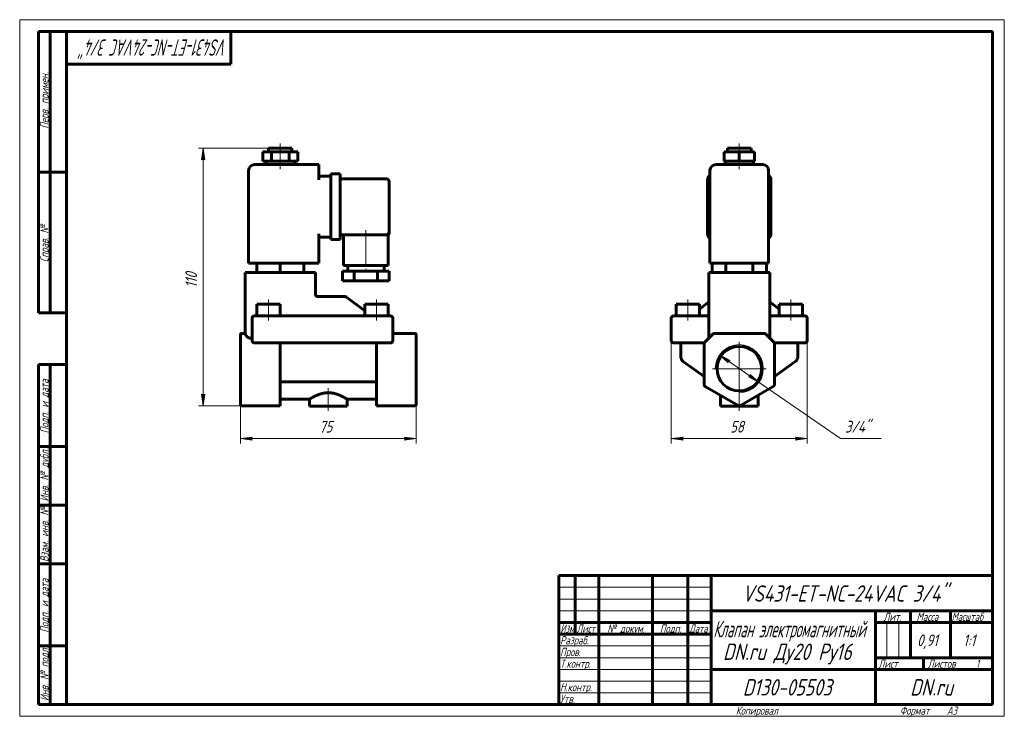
# Model space of a CAD drawing. Header units: millimetres. Extents: x 0 to 420, y 0 to 297.
import ezdxf

# ---------------------------------------------------------------- set-up
doc = ezdxf.new("R2010")
doc.units = ezdxf.units.MM
for name, pattern in [('K5LT_AXLED', [19.5, 15, -1.5, 1.5, -1.5]), ('K5LT_BASIC', [0]), ('K5LT_THIN', [0])]:
    doc.linetypes.add(name, pattern=pattern)
doc.layers.add('Системный слой', color=7, linetype='Continuous')
doc.layers.add('Системный слой (1)', color=7, linetype='Continuous', true_color=0x6c6c6c)
doc.styles.add('KDIMTEXTSTYLE', font='GOST_AU.SHX', dxfattribs={"width": 0.96, "oblique": 15, "height": 5})
doc.styles.add('KTEXTSTYLE', font='GOST_AU.SHX', dxfattribs={"width": 0.96, "height": 5})
doc.dimstyles.new('KDIMSTYLE (1.00)', dxfattribs={"dimtxt": 5, "dimasz": 1, "dimexe": 2, "dimexo": 0, "dimgap": 1, "dimtad": 1, "dimtxsty": 'KDIMTEXTSTYLE', "dimsah": 1, "dimcen": 0, "dimdle": 1, "dimadec": 0, "dimazin": 0, "dimtfac": 0.667, "dimtmove": 0, "dimatfit": 3, "dimfxl": 1, "dimtvp": 1, "dimtolj": 1, "dimtzin": 0, "dimarcsym": 0})

# ---------------------------------------------------------------- blocks, each defined once
blk = doc.blocks.new('U0')
at = {"layer": 'Системный слой (1)', "color": 150, "linetype": 'K5LT_BASIC', "lineweight": 60, "true_color": 0x0080ff}
for p, q in [((319.96, 176.25), (319.96, 176.35)), ((319.98, 176.18), (319.96, 176.25)), ((319.99, 176.14), (319.98, 176.18))]:
    blk.add_line(p, q, dxfattribs=at)
blk = doc.blocks.new('U1')
at = {"layer": 'Системный слой (1)', "color": 150, "linetype": 'K5LT_BASIC', "lineweight": 60, "true_color": 0x0080ff}
for q in [(321.67, 159.51), (321.96, 159.22)]:
    blk.add_line((321.96, 159.22), q, dxfattribs=at)
blk = doc.blocks.new('U2')
at = {"layer": 'Системный слой (1)', "color": 150, "linetype": 'K5LT_BASIC', "lineweight": 60, "true_color": 0x0080ff}
for p, q in [((293.92, 176.14), (293.94, 176.18)), ((293.94, 176.18), (293.95, 176.25)), ((293.95, 176.25), (293.96, 176.35))]:
    blk.add_line(p, q, dxfattribs=at)
blk = doc.blocks.new('U3')
at = {"layer": 'Системный слой (1)', "color": 150, "linetype": 'K5LT_BASIC', "lineweight": 60, "true_color": 0x0080ff}
for q in [(292.25, 159.51), (291.96, 159.22)]:
    blk.add_line((291.96, 159.22), q, dxfattribs=at)
blk = doc.blocks.new('U4')
at = {"layer": 'Системный слой (1)', "color": 30, "linetype": 'K5LT_AXLED', "lineweight": 18, "true_color": 0xff8000}
for q in [(306.96, 159.72), (295.46, 148.22), (318.46, 148.22), (306.96, 136.72)]:
    blk.add_line((306.96, 148.22), q, dxfattribs=at)
blk = doc.blocks.new('D0')
at = {"layer": 'Системный слой (1)'}
for points in [[(277.96, 118.38), (282.96, 119.04), (282.46, 118.38), (282.96, 117.72)], [(330.96, 117.72), (335.96, 118.38), (330.96, 119.04), (331.46, 118.38)]]:
    blk.add_hatch(color=7, dxfattribs=at).paths.add_polyline_path(points)
at = {"layer": 'Системный слой (1)', "color": 7, "linetype": 'K5LT_THIN', "lineweight": 18}
for p, q in [((277.96, 164.97), (277.96, 116.38)), ((335.96, 164.97), (335.96, 116.38)), ((277.96, 118.38), (282.96, 119.04)), ((282.96, 117.72), (277.96, 118.38)), ((282.96, 119.04), (282.46, 118.38)), ((282.46, 118.38), (282.96, 117.72)), ((331.46, 118.38), (330.96, 119.04)), ((330.96, 119.04), (335.96, 118.38)), ((335.96, 118.38), (330.96, 117.72)), ((330.96, 117.72), (331.46, 118.38))]:
    blk.add_line(p, q, dxfattribs=at)
blk.add_wipeout([(303.07, 119.38), (303.07, 126.76), (310.53, 126.76), (310.53, 119.38)]).dxf.layer = 'Системный слой (1)'
blk.add_line((277.96, 118.38), (335.96, 118.38), dxfattribs=at)
at = {"layer": 'Системный слой (1)', "color": 7, "insert": (303.07, 125.97), "char_height": 5, "attachment_point": 1, "style": 'KTEXTSTYLE'}
blk.add_mtext('\\H5.0;\\W1.000;\\Q15;\\Q15;\\W0.965;58', dxfattribs=at)
blk = doc.blocks.new('KDIMARROW_01')
at = {"layer": 'Системный слой'}
blk.add_hatch(color=0, dxfattribs=at).paths.add_polyline_path([(-5, -0.66), (0, 0), (-5, 0.66), (-4.5, 0)])
at = {"layer": 'Системный слой', "color": 0, "linetype": 'K5LT_THIN', "lineweight": 18}
for p, q in [((-4.5, 0), (-5, 0.66)), ((-5, 0.66), (0, 0)), ((0, 0), (-5, -0.66)), ((-5, -0.66), (-4.5, 0))]:
    blk.add_line(p, q, dxfattribs=at)
at = {"layer": 'Системный слой (1)', "color": 0, "linetype": 'K5LT_THIN', "lineweight": 18}
blk.add_line((94.15, 148.22), (93.15, 148.22), dxfattribs=at)
blk = doc.blocks.new('D1')
at = {"layer": 'Системный слой (1)'}
for points in [[(303.02, 151.75), (298.53, 154.06), (302.27, 150.67), (302.23, 151.49)], [(315.38, 142.39), (311.65, 145.78), (311.68, 144.95), (310.9, 144.69)]]:
    blk.add_hatch(color=7, dxfattribs=at).paths.add_polyline_path(points)
at = {"layer": 'Системный слой (1)', "color": 7, "linetype": 'K5LT_THIN', "lineweight": 18}
for p, q in [((298.53, 154.06), (303.02, 151.75)), ((302.27, 150.67), (298.53, 154.06)), ((298.53, 154.06), (315.38, 142.39)), ((303.02, 151.75), (302.23, 151.49)), ((302.23, 151.49), (302.27, 150.67)), ((310.9, 144.69), (311.68, 144.95)), ((315.38, 142.39), (310.9, 144.69)), ((311.68, 144.95), (311.65, 145.78)), ((311.65, 145.78), (315.38, 142.39))]:
    blk.add_line(p, q, dxfattribs=at)
blk.add_wipeout([(352.06, 119.38), (352.06, 126.76), (364.98, 126.76), (364.98, 119.38)]).dxf.layer = 'Системный слой (1)'
for p, q in [((315.38, 142.39), (350.06, 118.38)), ((350.06, 118.38), (367.52, 118.38))]:
    blk.add_line(p, q, dxfattribs=at)
at = {"layer": 'Системный слой (1)', "color": 7, "insert": (352.06, 125.97), "char_height": 5, "attachment_point": 1, "style": 'KTEXTSTYLE'}
blk.add_mtext('\\H5.0;\\W1.000;\\Q15;\\Q15;\\W0.965;3/4"', dxfattribs=at)
blk = doc.blocks.new('U5')
at = {"layer": 'Системный слой (1)', "color": 150, "linetype": 'K5LT_BASIC', "lineweight": 60, "true_color": 0x0080ff}
for p, q in [((111.15, 135.22), (123.65, 135.22)), ((139.65, 135.22), (152.15, 135.22))]:
    blk.add_line(p, q, dxfattribs=at)
blk = doc.blocks.new('U6')
at = {"layer": 'Системный слой (1)', "color": 150, "linetype": 'K5LT_BASIC', "lineweight": 60, "true_color": 0x0080ff}
for p, q in [((157.65, 206.43), (157.65, 206.48)), ((157.65, 206.34), (157.65, 206.34))]:
    blk.add_line(p, q, dxfattribs=at)
blk = doc.blocks.new('U7')
at = {"layer": 'Системный слой (1)', "color": 150, "linetype": 'K5LT_BASIC', "lineweight": 60, "true_color": 0x0080ff}
for p in [(157.65, 206.72), (157.65, 206.34), (157.65, 206.34)]:
    blk.add_line(p, (157.65, 206.34), dxfattribs=at)
blk = doc.blocks.new('D2')
at = {"layer": 'Системный слой (1)'}
for points in [[(94.15, 118.38), (99.15, 119.04), (98.65, 118.38), (99.15, 117.72)], [(164.15, 117.72), (169.15, 118.38), (164.15, 119.04), (164.65, 118.38)]]:
    blk.add_hatch(color=7, dxfattribs=at).paths.add_polyline_path(points)
at = {"layer": 'Системный слой (1)', "color": 7, "linetype": 'K5LT_THIN', "lineweight": 18}
for p, q in [((94.15, 148.22), (94.15, 116.38)), ((169.15, 150.13), (169.15, 116.38)), ((94.15, 118.38), (99.15, 119.04)), ((99.15, 117.72), (94.15, 118.38)), ((99.15, 119.04), (98.65, 118.38)), ((98.65, 118.38), (99.15, 117.72)), ((164.65, 118.38), (164.15, 119.04)), ((164.15, 119.04), (169.15, 118.38)), ((169.15, 118.38), (164.15, 117.72)), ((164.15, 117.72), (164.65, 118.38))]:
    blk.add_line(p, q, dxfattribs=at)
blk.add_wipeout([(127.77, 119.38), (127.77, 126.76), (135.23, 126.76), (135.23, 119.38)]).dxf.layer = 'Системный слой (1)'
blk.add_line((169.15, 118.38), (94.15, 118.38), dxfattribs=at)
at = {"layer": 'Системный слой (1)', "color": 7, "insert": (127.77, 125.97), "char_height": 5, "attachment_point": 1, "style": 'KTEXTSTYLE'}
blk.add_mtext('\\H5.0;\\W1.000;\\Q15;\\Q15;\\W0.965;75', dxfattribs=at)
blk = doc.blocks.new('D3')
at = {"layer": 'Системный слой (1)'}
for points in [[(78.92, 237.22), (78.26, 242.22), (77.6, 237.22), (78.26, 237.72)], [(78.26, 132.38), (78.92, 137.38), (78.26, 136.88), (77.6, 137.38)]]:
    blk.add_hatch(color=7, dxfattribs=at).paths.add_polyline_path(points)
at = {"layer": 'Системный слой (1)', "color": 7, "linetype": 'K5LT_THIN', "lineweight": 18}
for p, q in [((106.15, 242.22), (76.26, 242.22)), ((77.6, 237.22), (78.26, 242.22)), ((78.26, 242.22), (78.92, 237.22)), ((78.26, 237.72), (77.6, 237.22)), ((78.92, 237.22), (78.26, 237.72)), ((78.26, 132.38), (77.6, 137.38)), ((77.6, 137.38), (78.26, 136.88)), ((78.26, 136.88), (78.92, 137.38)), ((78.92, 137.38), (78.26, 132.38)), ((102.9, 132.38), (76.26, 132.38))]:
    blk.add_line(p, q, dxfattribs=at)
blk.add_wipeout([(77.26, 182.69), (69.88, 182.69), (69.88, 191.55), (77.26, 191.55)]).dxf.layer = 'Системный слой (1)'
blk.add_line((78.26, 132.38), (78.26, 242.22), dxfattribs=at)
at = {"layer": 'Системный слой (1)', "color": 7, "insert": (70.67, 182.69), "char_height": 5, "attachment_point": 1, "rotation": 90, "style": 'KTEXTSTYLE'}
blk.add_mtext('\\H5.0;\\W1.000;\\Q15;\\Q15;\\W0.965;110', dxfattribs=at)
blk = doc.blocks.new('U8')
at = {"color": 7, "linetype": 'K5LT_THIN', "lineweight": 18}
for p, q in [((0, 0), (0, 297)), ((0, 297), (420, 297)), ((420, 297), (420, 0)), ((230, 55), (295, 55)), ((230, 50), (295, 50)), ((230, 45), (295, 45)), ((369.96, 25), (369.96, 40)), ((374.98, 25), (374.98, 40)), ((230, 30), (295, 30)), ((230, 25), (295, 25)), ((230, 20), (295, 20)), ((230, 15), (295, 15)), ((230, 10), (295, 10)), ((420, 0), (0, 0))]:
    blk.add_line(p, q, dxfattribs=at)
at = {"color": 150, "linetype": 'K5LT_BASIC', "lineweight": 60, "true_color": 0x0080ff}
for p, q in [((8, 172), (8, 292)), ((20, 292), (8, 292)), ((13, 172), (13, 292)), ((20, 5), (20, 292)), ((20, 292), (415, 292)), ((90, 292), (90, 278)), ((415, 292), (415, 5)), ((90, 278), (20, 278)), ((20, 232), (8, 232)), ((20, 172), (8, 172)), ((8, 5), (8, 150)), ((20, 150), (8, 150)), ((13, 5), (13, 150)), ((20, 115), (8, 115)), ((20, 90), (8, 90)), ((20, 65), (8, 65)), ((230, 60), (415, 60)), ((230, 5), (230, 60)), ((237, 35), (237, 60)), ((247, 5), (247, 60)), ((270, 5), (270, 60)), ((285, 5), (285, 60)), ((295, 5), (295, 60)), ((295, 45), (415, 45)), ((365, 5), (365, 45)), ((380, 25), (380, 45)), ((397, 25), (397, 45)), ((230, 40), (295, 40)), ((365, 40), (380, 40)), ((380, 40), (415, 40)), ((230, 35), (295, 35)), ((20, 30), (8, 30)), ((365, 25), (415, 25)), ((385.57, 20), (385.57, 25)), ((295, 20), (365, 20)), ((365, 20), (415, 20)), ((20, 5), (8, 5)), ((415, 5), (20, 5))]:
    blk.add_line(p, q, dxfattribs=at)
at = {"color": 7, "attachment_point": 1, "style": 'KTEXTSTYLE'}
for s, insert, char_height, rotation in [('\\H5.0;\\W1.000;\\Q15;\\Q15;\\W0.683;\\H7.00;VS431-ET-NC-24VAC 3/4"', (88.63, 281.64), 7, 180), ('\\H5.0;\\W1.000;\\Q15;\\Q15;\\W0.965;\\H3.50;Перв. примен.', (8.82, 250.52), 3.5, 90), ('\\H5.0;\\W1.000;\\Q15;\\Q15;\\W0.965;\\H3.50;Справ. №', (8.82, 193.63), 3.5, 90), ('\\H5.0;\\W1.000;\\Q15;\\Q15;\\W0.965;\\H3.50;Подп. и дата', (8.82, 120.66), 3.5, 90), ('\\H5.0;\\W1.000;\\Q15;\\Q15;\\W0.965;\\H3.50;Инв. № дубл.', (8.82, 91.57), 3.5, 90), ('\\H5.0;\\W1.000;\\Q15;\\Q15;\\W0.965;\\H3.50;Взам. инв. №', (8.82, 65.8), 3.5, 90), ('\\H5.0;\\W1.000;\\Q15;\\Q15;\\W0.965;\\H3.50;Подп. и дата', (8.82, 35.66), 3.5, 90), ('\\H5.0;\\W1.000;\\Q15;\\Q15;\\W0.965;\\H3.50;Инв. № подл.', (8.82, 6.57), 3.5, 90)]:
    blk.add_mtext(s, dxfattribs=dict(at, insert=insert, char_height=char_height, rotation=rotation))
for s, insert, char_height in [('\\H5.0;\\W1.000;\\Q15;\\Q15;\\W0.965;\\H7.00;VS431-ET-NC-24VAC 3/4"', (308.16, 55.86), 7), ('\\H5.0;\\W1.000;\\Q15;\\Q15;\\W0.965;\\H3.50;Лит.', (368.47, 44.18), 3.5), ('\\H5.0;\\W1.000;\\Q15;\\Q15;\\W0.965;\\H3.50;Масса', (382.58, 44.18), 3.5), ('\\H5.0;\\W1.000;\\Q15;\\Q15;\\W0.930;\\H3.50;Масштаб', (397.52, 44.18), 3.5), ('\\H5.0;\\W1.000;\\Q15;\\Q15;\\W0.784;\\H3.50;Изм.', (230.62, 39.18), 3.5), ('\\H5.0;\\W1.000;\\Q15;\\Q15;\\W0.799;\\H3.50;Лист', (237.61, 39.18), 3.5), ('\\H5.0;\\W1.000;\\Q15;\\Q15;\\W0.965;\\H3.50;№ докум.', (250.63, 39.18), 3.5), ('\\H5.0;\\W1.000;\\Q15;\\Q15;\\W0.965;\\H3.50;Подп.', (273.1, 39.18), 3.5), ('\\H5.0;\\W1.000;\\Q15;\\Q15;\\W0.799;\\H3.50;Дата', (285.61, 39.18), 3.5), ('\\H5.0;\\W1.000;\\Q15;\\Q15;\\W0.672;\\H7.00;Клапан электромагнитный', (295.88, 40.69), 7), ('\\H5.0;\\W1.000;\\Q15;\\Q15;\\W0.965;\\H3.50;Разраб.', (230.5, 34.18), 3.5), ('\\H5.0;\\W1.000;\\Q15;\\Q15;\\W0.965;0,91', (382.83, 34.9), 5), ('\\H5.0;\\W1.000;\\Q15;\\Q15;\\W0.965;{\\c16711680;1:1}', (402.44, 34.9), 5), ('\\H5.0;\\W1.000;\\Q15;\\Q15;\\W0.965;\\H7.00;DN.ru Ду20 Ру16', (300.02, 31.02), 7), ('\\H5.0;\\W1.000;\\Q15;\\Q15;\\W0.965;\\H3.50;Пров.', (230.5, 29.18), 3.5), ('\\H5.0;\\W1.000;\\Q15;\\Q15;\\W0.965;\\H3.50;Т.контр.', (230.5, 24.18), 3.5), ('\\H5.0;\\W1.000;\\Q15;\\Q15;\\W0.965;\\H3.50;Лист', (366.32, 24.18), 3.5), ('\\H5.0;\\W1.000;\\Q15;\\Q15;\\W0.965;\\H3.50;Листов', (387.36, 24.18), 3.5), ('\\H5.0;\\W1.000;\\Q15;\\Q15;\\W0.965;\\H3.50;1', (407.91, 24.18), 3.5), ('\\H5.0;\\W1.000;\\Q15;\\Q15;\\W0.965;\\H3.50;Н.контр.', (230.5, 14.18), 3.5), ('\\H5.0;\\W1.000;\\Q15;\\Q15;\\W0.965;\\H7.00;D130-05503', (308.45, 15.86), 7), ('\\H5.0;\\W1.000;\\Q15;\\Q15;\\W0.965;\\H7.00;DN.ru', (379.84, 15.86), 7), ('\\H5.0;\\W1.000;\\Q15;\\Q15;\\W0.965;\\H3.50;Утв.', (230.5, 9.18), 3.5), ('\\H5.0;\\W1.000;\\Q15;\\Q15;\\W0.965;\\H3.50;Копировал', (305.5, 4.18), 3.5), ('\\H5.0;\\W1.000;\\Q15;\\Q15;\\W0.965;\\H3.50;Формат', (375.5, 4.18), 3.5), ('\\H5.0;\\W1.000;\\Q15;\\Q15;\\W0.965;\\H3.50;A3', (395.5, 4.18), 3.5)]:
    blk.add_mtext(s, dxfattribs=dict(at, insert=insert, char_height=char_height))

msp = doc.modelspace()

# ---------------------------------------------------------------- linework, layer by layer
at = {"layer": 'Системный слой (1)', "color": 30, "linetype": 'K5LT_AXLED', "lineweight": 18, "true_color": 0xff8000}
for p, q in [((111.154, 238.723), (111.154, 244.223)), ((306.958, 238.723), (306.958, 244.223)), ((111.154, 233.223), (111.154, 238.723)), ((306.958, 233.223), (306.958, 238.723)), ((147.654, 207.223), (147.654, 187.723)), ((106.154, 168.723), (106.154, 177.723)), ((152.154, 168.723), (152.154, 177.723)), ((284.958, 168.723), (284.958, 177.723)), ((328.958, 168.723), (328.958, 177.723)), ((131.654, 139.976), (131.654, 130.223)), ((306.958, 130.223), (306.958, 139.976))]:
    msp.add_line(p, q, dxfattribs=at)
at = {"layer": 'Системный слой (1)', "color": 150, "linetype": 'K5LT_BASIC', "lineweight": 60, "true_color": 0x0080ff}
for p, q in [((103.654, 236.723), (103.654, 240.723)), ((103.654, 240.723), (107.404, 240.723)), ((106.154, 242.223), (116.154, 242.223)), ((106.154, 240.723), (106.154, 242.223)), ((107.404, 240.723), (114.904, 240.723)), ((107.404, 236.723), (107.404, 240.723)), ((114.904, 240.723), (118.654, 240.723)), ((114.904, 236.723), (114.904, 240.723)), ((116.154, 240.723), (116.154, 242.223)), ((118.654, 236.723), (118.654, 240.723)), ((300.463, 240.723), (306.958, 240.723)), ((300.463, 236.723), (300.463, 240.723)), ((301.958, 242.223), (311.958, 242.223)), ((301.958, 240.723), (301.958, 242.223)), ((306.958, 236.723), (306.958, 240.723)), ((306.958, 240.723), (313.453, 240.723)), ((311.958, 240.723), (311.958, 242.223)), ((313.453, 236.723), (313.453, 240.723)), ((127.654, 235.223), (100.154, 235.223)), ((103.654, 236.723), (107.404, 236.723)), ((105.154, 235.223), (105.154, 236.723)), ((107.404, 236.723), (114.904, 236.723)), ((114.904, 236.723), (118.654, 236.723)), ((117.154, 235.223), (117.154, 236.723)), ((127.654, 235.223), (127.654, 232.723)), ((316.958, 235.223), (296.958, 235.223)), ((300.463, 236.723), (306.958, 236.723)), ((300.958, 235.223), (300.958, 236.723)), ((306.958, 236.723), (313.453, 236.723)), ((312.958, 235.223), (312.958, 236.723)), ((97.654, 193.223), (97.654, 232.723)), ((127.654, 228.723), (127.654, 232.723)), ((132.654, 228.723), (132.654, 231.223)), ((132.654, 231.223), (136.654, 231.223)), ((136.654, 231.223), (136.654, 228.723)), ((294.458, 193.223), (294.458, 232.723)), ((319.458, 193.223), (319.458, 232.723)), ((127.654, 230.223), (132.654, 230.223)), ((132.654, 228.723), (132.654, 205.723)), ((136.654, 229.223), (156.154, 229.223)), ((136.654, 228.723), (136.654, 205.723)), ((157.654, 227.723), (157.654, 206.723)), ((293.458, 205.723), (293.458, 228.723)), ((320.458, 228.723), (320.458, 205.723)), ((157.654, 206.723), (157.654, 206.341)), ((157.654, 206.341), (157.654, 206.341)), ((157.654, 206.341), (157.654, 206.341)), ((127.654, 193.223), (127.654, 205.723)), ((127.654, 204.223), (132.654, 204.223)), ((132.654, 203.223), (132.654, 205.723)), ((132.654, 203.223), (136.654, 203.223)), ((136.654, 205.723), (136.654, 203.223)), ((136.654, 205.223), (156.154, 205.223)), ((138.154, 205.223), (138.154, 192.223)), ((156.154, 205.223), (157.154, 205.223)), ((157.154, 205.223), (157.154, 192.223)), ((100.154, 193.223), (97.654, 193.223)), ((100.154, 193.223), (127.654, 193.223)), ((101.154, 193.223), (101.154, 189.223)), ((111.154, 193.223), (111.154, 189.223)), ((121.154, 193.223), (121.154, 189.223)), ((296.958, 193.223), (294.458, 193.223)), ((295.411, 193.223), (295.411, 189.223)), ((296.958, 193.223), (316.958, 193.223)), ((301.184, 193.223), (301.184, 189.223)), ((312.731, 193.223), (312.731, 189.223)), ((319.458, 193.223), (316.958, 193.223)), ((318.505, 193.223), (318.505, 189.223)), ((96.154, 189.223), (96.154, 163.223)), ((96.154, 189.223), (98.654, 189.223)), ((123.654, 189.223), (98.654, 189.223)), ((123.654, 189.223), (126.154, 189.223)), ((126.154, 189.223), (126.154, 179.649)), ((137.654, 189.723), (137.654, 185.723)), ((142.654, 189.723), (137.654, 189.723)), ((157.154, 192.223), (138.154, 192.223)), ((139.904, 192.223), (139.904, 189.723)), ((152.654, 189.723), (142.654, 189.723)), ((142.654, 189.723), (142.654, 185.723)), ((152.654, 189.723), (152.654, 185.723)), ((157.654, 189.723), (152.654, 189.723)), ((155.404, 192.223), (155.404, 189.723)), ((157.654, 189.723), (157.654, 185.723)), ((293.958, 189.223), (296.458, 189.223)), ((293.958, 189.223), (293.958, 161.223)), ((317.458, 189.223), (296.458, 189.223)), ((317.458, 189.223), (319.958, 189.223)), ((319.958, 189.223), (319.958, 161.223)), ((142.654, 185.723), (137.654, 185.723)), ((152.654, 185.723), (142.654, 185.723)), ((157.654, 185.723), (152.654, 185.723)), ((126.154, 179.834), (126.154, 179.649)), ((138.816, 178.933), (127.154, 178.933)), ((139.422, 178.728), (147.154, 172.84)), ((293.958, 176.648), (289.958, 173.602)), ((319.958, 176.648), (323.958, 173.602)), ((101.154, 175.723), (111.154, 175.723)), ((101.154, 170.723), (101.154, 175.723)), ((111.154, 170.723), (111.154, 175.723)), ((147.154, 170.723), (147.154, 175.723)), ((147.154, 175.723), (157.154, 175.723)), ((157.154, 170.723), (157.154, 175.723)), ((279.958, 175.723), (289.958, 175.723)), ((279.958, 170.723), (279.958, 175.723)), ((289.958, 170.723), (289.958, 175.723)), ((323.958, 175.723), (333.958, 175.723)), ((323.958, 170.723), (323.958, 175.723)), ((333.958, 170.723), (333.958, 175.723)), ((99.154, 169.723), (99.154, 160.223)), ((100.154, 170.723), (102.154, 170.723)), ((156.154, 170.723), (102.154, 170.723)), ((156.154, 170.723), (158.154, 170.723)), ((159.154, 160.223), (159.154, 169.723)), ((277.958, 169.723), (277.958, 160.223)), ((278.958, 170.723), (280.958, 170.723)), ((280.958, 170.723), (293.958, 170.723)), ((319.958, 170.723), (332.958, 170.723)), ((332.958, 170.723), (334.958, 170.723)), ((335.958, 169.723), (335.958, 160.223)), ((94.154, 162.576), (94.154, 162.723)), ((94.154, 159.162), (94.154, 162.576)), ((96.155, 163.223), (94.654, 163.223)), ((98.654, 161.223), (99.154, 161.223)), ((159.154, 163.223), (168.654, 163.223)), ((169.154, 162.723), (169.154, 162.576)), ((169.154, 159.162), (169.154, 162.576)), ((295.665, 162.93), (292.251, 159.516)), ((317.544, 163.223), (296.372, 163.223)), ((321.665, 159.516), (318.251, 162.93)), ((94.154, 158.809), (94.154, 159.162)), ((94.154, 141.461), (94.154, 158.809)), ((100.121, 159.223), (100.12, 159.223)), ((100.121, 159.223), (100.12, 159.223)), ((102.154, 159.223), (100.154, 159.223)), ((102.154, 159.223), (156.154, 159.223)), ((111.154, 141.461), (111.154, 159.223)), ((152.154, 141.461), (152.154, 159.223)), ((158.154, 159.223), (156.154, 159.223)), ((158.187, 159.223), (158.187, 159.223)), ((169.154, 159.162), (169.154, 158.809)), ((169.154, 141.461), (169.154, 158.809)), ((280.958, 159.223), (278.958, 159.223)), ((280.958, 159.223), (291.958, 159.223)), ((281.958, 159.223), (281.958, 153.6)), ((291.958, 159.223), (291.958, 159.223)), ((291.958, 159.223), (291.958, 158.809)), ((291.958, 159.179), (291.958, 158.931)), ((291.958, 158.809), (291.958, 141.461)), ((321.958, 159.223), (321.957, 159.223)), ((321.958, 159.223), (321.958, 158.809)), ((321.958, 159.223), (332.958, 159.223)), ((321.958, 159.223), (321.958, 159.223)), ((321.958, 159.179), (321.958, 158.933)), ((321.958, 141.461), (321.958, 158.809)), ((331.958, 159.223), (331.958, 153.6)), ((334.958, 159.223), (332.958, 159.223)), ((291.958, 144.922), (283.216, 151.158)), ((330.7, 151.158), (321.958, 144.922)), ((94.154, 141.027), (94.154, 141.461)), ((94.154, 132.945), (94.154, 141.027)), ((111.154, 141.461), (111.154, 140.594)), ((111.154, 132.512), (111.154, 140.594)), ((112.041, 142.575), (151.267, 142.575)), ((152.154, 140.594), (152.154, 141.461)), ((152.154, 132.512), (152.154, 140.594)), ((169.154, 141.461), (169.154, 141.027)), ((169.154, 132.945), (169.154, 141.027)), ((292.458, 140.594), (306.458, 132.512)), ((307.458, 132.512), (321.458, 140.594)), ((123.654, 135.223), (123.654, 132.223)), ((139.654, 135.223), (139.654, 132.223)), ((298.958, 136.842), (298.958, 132.223)), ((314.958, 136.842), (314.958, 132.223)), ((94.154, 132.878), (94.154, 132.945)), ((94.654, 132.378), (111.154, 132.378)), ((111.154, 132.512), (111.154, 132.378)), ((139.654, 132.223), (123.654, 132.223)), ((152.154, 132.378), (152.154, 132.512)), ((152.154, 132.378), (168.654, 132.378)), ((169.154, 132.945), (169.154, 132.878)), ((314.958, 132.223), (298.958, 132.223))]:
    msp.add_line(p, q, dxfattribs=at)
msp.add_circle((306.958, 148.223), 9.5, dxfattribs=at)
for centre, radius, start, end in [((100.154, 232.723), 2.5, 90, 180), ((296.958, 232.723), 2.5, 90, 180), ((316.958, 232.723), 2.5, 0, 90), ((156.154, 227.723), 1.5, 0, 90), ((295.958, 228.723), 2.5, 126.8699, 180), ((317.958, 228.723), 2.5, 0, 53.1301), ((156.154, 206.723), 1.5, 270, 0), ((156.154, 206.723), 1.5, 270.44711, 0), ((156.154, 206.341), 1.5, 311.81031, 0), ((295.958, 205.723), 2.5, 180, 233.1301), ((317.958, 205.723), 2.5, 306.8699, 0), ((127.154, 179.933), 1, 180, 270), ((138.816, 177.933), 1, 52.70853, 90), ((100.154, 169.723), 1, 90, 180), ((158.154, 169.723), 1, 0, 90), ((278.958, 169.723), 1, 90, 180), ((334.958, 169.723), 1, 0, 90), ((94.654, 162.723), 0.5, 90, 180), ((100.154, 160.223), 1, 180, 270), ((158.154, 160.223), 1, 270, 0), ((168.654, 162.723), 0.5, 0, 90), ((278.958, 160.223), 1, 180, 270), ((296.372, 162.223), 1, 90, 135), ((317.544, 162.223), 1, 45, 90), ((334.958, 160.223), 1, 270, 0), ((100.154, 160.223), 1, 268.09674, 270), ((158.154, 160.223), 1, 271.87553, 271.90326), ((292.958, 158.809), 1, 135, 180), ((320.958, 158.809), 1, 0, 45), ((292.958, 141.461), 1, 180, 240), ((320.958, 141.461), 1, 300, 0), ((94.654, 132.878), 0.5, 180, 270), ((168.654, 132.878), 0.5, 270, 0), ((306.958, 133.378), 1, 240, 300)]:
    msp.add_arc(centre, radius, start, end, dxfattribs=at)
at = {"layer": 'Системный слой (1)', "color": 7, "linetype": 'K5LT_THIN', "lineweight": 18}
msp.add_arc((306.958, 148.223), 10.247, 270, 180, dxfattribs=at)
at = {"layer": 'Системный слой (1)', "color": 150, "linetype": 'K5LT_BASIC', "lineweight": 60, "true_color": 0x0080ff}
for points, knots in [([(157.654, 206.341), (157.654, 206.341), (157.654, 206.341), (157.654, 206.337), (157.654, 206.333), (157.654, 206.324), (157.654, 206.32), (157.653, 206.308), (157.653, 206.299), (157.652, 206.274), (157.651, 206.257), (157.648, 206.206), (157.645, 206.172), (157.631, 206.073), (157.618, 206.008), (157.582, 205.879), (157.56, 205.816), (157.508, 205.693), (157.478, 205.633), (157.409, 205.517), (157.371, 205.462), (157.289, 205.358), (157.244, 205.309), (157.189, 205.255), (157.181, 205.248), (157.166, 205.234), (157.16, 205.229), (157.154, 205.223)], [0.0015295, 0.0015295, 0.0015295, 0.0015295, 0.0061182, 0.0061182, 0.146493, 0.146493, 0.2975747, 0.2975747, 0.599738, 0.599738, 1.2040646, 1.2040646, 2.4127178, 2.4127178, 4.7757915, 4.7757915, 7.1589078, 7.1589078, 9.54946, 9.54946, 11.9358385, 11.9358385, 14.3022232, 14.3022232, 14.6901943, 14.6901943, 14.9968073, 14.9968073, 14.9968073, 14.9968073]), ([(157.654, 206.341), (157.654, 206.341), (157.654, 206.341), (157.654, 206.34), (157.654, 206.34), (157.654, 206.335), (157.654, 206.331), (157.654, 206.322), (157.654, 206.317), (157.653, 206.3), (157.653, 206.29), (157.652, 206.278), (157.652, 206.277), (157.651, 206.255), (157.65, 206.234), (157.645, 206.171), (157.639, 206.128), (157.621, 206.02), (157.605, 205.955), (157.565, 205.828), (157.54, 205.765), (157.484, 205.644), (157.451, 205.585), (157.379, 205.472), (157.339, 205.419), (157.254, 205.32), (157.21, 205.274), (157.163, 205.231)], [0.0107628, 0.0107628, 0.0107628, 0.0107628, 0.0110329, 0.0110329, 0.0322883, 0.0322883, 0.1716786, 0.1716786, 0.3648827, 0.3648827, 0.7512909, 0.7512909, 0.7851429, 0.7851429, 1.5241073, 1.5241073, 3.0589774, 3.0589774, 5.4290278, 5.4290278, 7.8162344, 7.8162344, 10.2067569, 10.2067569, 12.5891959, 12.5891959, 14.8465543, 14.8465543, 14.8465543, 14.8465543]), ([(157.654, 206.341), (157.654, 206.334), (157.654, 206.327), (157.653, 206.312), (157.653, 206.305), (157.653, 206.289), (157.653, 206.281), (157.652, 206.266), (157.651, 206.258), (157.65, 206.241), (157.65, 206.232), (157.649, 206.224)], [0, 0, 0, 0, 0.8807643, 0.8807643, 1.8807643, 1.8807643, 2.8807643, 2.8807643, 3.8807643, 3.8807643, 5, 5, 5, 5]), ([(157.654, 206.341), (157.654, 206.334), (157.654, 206.327), (157.653, 206.312), (157.653, 206.304), (157.653, 206.289), (157.653, 206.281), (157.652, 206.265), (157.651, 206.257), (157.65, 206.24), (157.65, 206.232), (157.649, 206.223)], [0, 0, 0, 0, 0.8742674, 0.8742674, 1.8742674, 1.8742674, 2.8742674, 2.8742674, 3.8742674, 3.8742674, 5, 5, 5, 5]), ([(96.283, 162.93), (96.28, 162.938), (96.274, 162.955), (96.265, 162.98), (96.255, 163.008), (96.244, 163.037), (96.232, 163.068), (96.219, 163.101), (96.205, 163.132), (96.192, 163.16), (96.18, 163.185), (96.169, 163.206), (96.16, 163.22), (96.156, 163.223), (96.155, 163.223)], [0, 0, 0, 0, 0.0445898, 0.0932898, 0.1462024, 0.209844, 0.2797719, 0.3630995, 0.4537695, 0.5494053, 0.6426788, 0.755222, 0.874314, 1, 1, 1, 1]), ([(283.216, 151.158), (283.215, 151.158), (283.214, 151.159), (283.211, 151.161), (283.209, 151.163), (283.203, 151.167), (283.199, 151.17), (283.187, 151.179), (283.179, 151.184), (283.156, 151.202), (283.14, 151.214), (283.094, 151.249), (283.064, 151.273), (282.975, 151.347), (282.918, 151.399), (282.767, 151.546), (282.678, 151.646), (282.513, 151.857), (282.437, 151.969), (282.3, 152.202), (282.24, 152.323), (282.136, 152.573), (282.093, 152.701), (282.023, 152.962), (281.998, 153.094), (281.966, 153.347), (281.958, 153.467), (281.958, 153.591), (281.958, 153.596), (281.958, 153.6)], [0.0055666, 0.0055666, 0.0055666, 0.0055666, 0.0222666, 0.0222666, 0.0802452, 0.0802452, 0.1771904, 0.1771904, 0.3710807, 0.3710807, 0.7588613, 0.7588613, 1.5288559, 1.5288559, 3.0688451, 3.0688451, 5.7347039, 5.7347039, 8.4248699, 8.4248699, 11.1257407, 11.1257407, 13.8270652, 13.8270652, 16.5115486, 16.5115486, 18.9078842, 18.9078842, 18.9968203, 18.9968203, 18.9968203, 18.9968203]), ([(283.216, 151.158), (283.214, 151.159), (283.212, 151.161), (283.208, 151.164), (283.205, 151.166), (283.198, 151.17), (283.194, 151.174), (283.185, 151.18), (283.18, 151.184), (283.171, 151.19), (283.166, 151.194), (283.156, 151.201), (283.151, 151.205), (283.146, 151.21)], [0, 0, 0, 0, 0.5511934, 0.5511934, 1.2861178, 1.2861178, 2.5722357, 2.5722357, 3.9722357, 3.9722357, 5.3722357, 5.3722357, 7, 7, 7, 7]), ([(330.7, 151.158), (330.701, 151.158), (330.701, 151.159), (330.704, 151.161), (330.707, 151.163), (330.713, 151.167), (330.717, 151.17), (330.729, 151.179), (330.737, 151.184), (330.76, 151.202), (330.775, 151.214), (330.821, 151.249), (330.851, 151.273), (330.94, 151.347), (330.998, 151.399), (331.148, 151.546), (331.238, 151.646), (331.403, 151.857), (331.479, 151.969), (331.615, 152.202), (331.676, 152.323), (331.78, 152.573), (331.823, 152.701), (331.892, 152.962), (331.918, 153.094), (331.95, 153.347), (331.957, 153.467), (331.958, 153.591), (331.958, 153.596), (331.958, 153.6)], [0.0055666, 0.0055666, 0.0055666, 0.0055666, 0.0222666, 0.0222666, 0.0802452, 0.0802452, 0.1771904, 0.1771904, 0.3710807, 0.3710807, 0.7588613, 0.7588613, 1.5288559, 1.5288559, 3.0688451, 3.0688451, 5.7347039, 5.7347039, 8.4248699, 8.4248699, 11.1257407, 11.1257407, 13.8270652, 13.8270652, 16.5115486, 16.5115486, 18.9078842, 18.9078842, 18.9968203, 18.9968203, 18.9968203, 18.9968203]), ([(330.7, 151.158), (330.702, 151.159), (330.704, 151.161), (330.708, 151.164), (330.71, 151.166), (330.717, 151.17), (330.722, 151.174), (330.731, 151.18), (330.735, 151.184), (330.745, 151.19), (330.749, 151.194), (330.759, 151.201), (330.765, 151.205), (330.77, 151.21)], [0, 0, 0, 0, 0.5511956, 0.5511956, 1.2861231, 1.2861231, 2.5722463, 2.5722463, 3.9722463, 3.9722463, 5.3722463, 5.3722463, 7, 7, 7, 7]), ([(112.041, 142.575), (112.01, 142.575), (111.948, 142.576), (111.858, 142.583), (111.77, 142.595), (111.683, 142.611), (111.598, 142.632), (111.516, 142.657), (111.438, 142.686), (111.365, 142.718), (111.301, 142.75), (111.244, 142.782), (111.196, 142.812), (111.167, 142.831), (111.154, 142.84)], [0, 0, 0, 0, 0.0984567, 0.1939951, 0.2866154, 0.3783111, 0.4718281, 0.5643422, 0.6539218, 0.7372755, 0.8173513, 0.886259, 0.947193, 1, 1, 1, 1]), ([(151.267, 142.575), (151.298, 142.575), (151.359, 142.576), (151.45, 142.583), (151.538, 142.595), (151.624, 142.611), (151.709, 142.632), (151.792, 142.657), (151.87, 142.686), (151.942, 142.718), (152.007, 142.75), (152.063, 142.782), (152.111, 142.812), (152.14, 142.831), (152.154, 142.84)], [0, 0, 0, 0, 0.0984567, 0.1939951, 0.2866154, 0.3783111, 0.4718281, 0.5643422, 0.6539218, 0.7372755, 0.8173513, 0.886259, 0.947193, 1, 1, 1, 1]), ([(139.654, 135.223), (139.654, 135.223), (139.651, 135.224), (139.642, 135.23), (139.63, 135.238), (139.615, 135.247), (139.593, 135.26), (139.564, 135.278), (139.532, 135.298), (139.498, 135.318), (139.465, 135.338), (139.427, 135.361), (139.381, 135.389), (139.321, 135.425), (139.24, 135.474), (139.145, 135.53), (139.037, 135.593), (138.908, 135.668), (138.752, 135.758), (138.588, 135.851), (138.448, 135.928), (138.335, 135.99), (138.236, 136.044), (138.133, 136.1), (138.026, 136.157), (137.915, 136.215), (137.8, 136.274), (137.682, 136.334), (137.546, 136.403), (137.378, 136.486), (137.174, 136.584), (136.962, 136.683), (136.775, 136.768), (136.616, 136.838), (136.469, 136.901), (136.32, 136.964), (136.152, 137.033), (135.962, 137.108), (135.75, 137.188), (135.551, 137.26), (135.367, 137.324), (135.199, 137.38), (135.029, 137.435), (134.841, 137.492), (134.613, 137.558), (134.318, 137.637), (133.96, 137.722), (133.547, 137.805), (133.134, 137.872), (132.76, 137.918), (132.439, 137.947), (132.147, 137.965), (131.885, 137.974), (131.694, 137.976), (131.534, 137.976), (131.384, 137.973), (131.21, 137.967), (131.049, 137.958), (130.888, 137.948), (130.717, 137.934), (130.491, 137.911), (130.18, 137.873), (129.792, 137.811), (129.405, 137.734), (129.095, 137.662), (128.865, 137.604), (128.686, 137.555), (128.518, 137.507), (128.324, 137.449), (128.066, 137.367), (127.718, 137.248), (127.349, 137.11), (127.018, 136.977), (126.78, 136.877), (126.602, 136.799), (126.455, 136.733), (126.312, 136.667), (126.171, 136.602), (126.035, 136.537), (125.887, 136.465), (125.729, 136.387), (125.563, 136.303), (125.416, 136.227), (125.287, 136.159), (125.175, 136.1), (125.067, 136.042), (124.944, 135.975), (124.791, 135.891), (124.612, 135.79), (124.443, 135.694), (124.305, 135.613), (124.19, 135.546), (124.089, 135.486), (124.002, 135.435), (123.938, 135.396), (123.89, 135.367), (123.85, 135.343), (123.814, 135.321), (123.782, 135.301), (123.753, 135.284), (123.729, 135.269), (123.707, 135.256), (123.689, 135.245), (123.675, 135.236), (123.664, 135.229), (123.657, 135.225), (123.654, 135.223), (123.654, 135.223), (123.654, 135.223)], [0, 0, 0, 0, 0.00500089, 0.00901504, 0.01204865, 0.01508994, 0.01919026, 0.0233186, 0.02747781, 0.03063762, 0.03382466, 0.03705409, 0.04029855, 0.0446928, 0.05023279, 0.05620598, 0.06147732, 0.06758361, 0.07526858, 0.08261799, 0.08808252, 0.09164556, 0.09522268, 0.09883835, 0.10247883, 0.10615375, 0.10983908, 0.11355222, 0.11728267, 0.12229703, 0.12858342, 0.13487485, 0.13991163, 0.14368593, 0.14745917, 0.15123218, 0.15500643, 0.16005861, 0.1651238, 0.17020208, 0.17401136, 0.17781267, 0.18159245, 0.18535985, 0.1902972, 0.19637878, 0.20425584, 0.2126921, 0.22167404, 0.22903473, 0.23482883, 0.24048132, 0.24607582, 0.24999731, 0.25159947, 0.25533274, 0.25870563, 0.26171113, 0.26471058, 0.26805851, 0.27176287, 0.2779777, 0.28644238, 0.29504435, 0.30162768, 0.30577396, 0.30959445, 0.31311639, 0.31666697, 0.32238416, 0.33030231, 0.34048401, 0.34864426, 0.35472323, 0.35865187, 0.36257382, 0.36647748, 0.37037124, 0.37424821, 0.37812019, 0.38325623, 0.38838195, 0.39349797, 0.39732165, 0.40113374, 0.40492411, 0.40870475, 0.41450434, 0.42227901, 0.43038542, 0.43679609, 0.44229029, 0.44849484, 0.45423756, 0.45879278, 0.46216484, 0.46552488, 0.46885393, 0.47216625, 0.47545643, 0.47873949, 0.48201138, 0.48527812, 0.48853449, 0.49178656, 0.49502902, 0.49826498, 0.49999887, 0.49999887, 0.49999887, 0.49999887])]:
    msp.add_open_spline(points, degree=3, knots=knots, dxfattribs=at)
msp.add_rational_spline([(96.283, 162.93), (96.636, 161.874), (97.54, 161.223), (98.654, 161.223)], [1, 0.874352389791, 0.874352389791, 1], degree=3, dxfattribs=at)

# ---------------------------------------------------------------- block references
at = {"layer": 'Системный слой (1)'}
for name in ['U7', 'U6', 'U2', 'U0', 'U4', 'U3', 'U1', 'U5']:
    msp.add_blockref(name, (0, 0), dxfattribs=at)

# ---------------------------------------------------------------- next in the draw order: dimensions: what is measured, and where the dimension line sits
at = {"layer": 'Системный слой (1)', "color": 7}
for base, p1, p2, text, picture, middle in [((277.958, 118.378), (335.958, 164.973), (277.958, 164.973), '\\H5.0;\\W0.965;\\Q15;\\H5.0;\\W0.965;\\Q15;\\Q15;58', 'D0', (306.958, 118.378)), ((169.154, 118.378), (94.154, 148.223), (169.154, 150.135), '\\H5.0;\\W0.965;\\Q15;\\H5.0;\\W0.965;\\Q15;\\Q15;75', 'D2', (131.654, 118.378))]:
    dim = msp.add_linear_dim(base=base, p1=p1, p2=p2, text=text, dimstyle='KDIMSTYLE (1.00)', override={"dimexo": 0, "dimblk1": 'KDIMARROW_01', "dimblk2": 'KDIMARROW_01', "dimse1": 0, "dimse2": 0, "dimclrt": 7, "dimtolj": 1}, dxfattribs=at)
    dim.commit()
    dim.dimension.update_dxf_attribs({"geometry": picture, "text_midpoint": middle, "dimtype": 160})

# ---------------------------------------------------------------- next in the draw order: dimensions: what is measured, and where the dimension line sits
dim = msp.add_linear_dim(base=(78.26, 132.378), p1=(106.154, 242.223), p2=(102.904, 132.378), angle=90, text='\\H5.0;\\W0.965;\\Q15;\\H5.0;\\W0.965;\\Q15;\\Q15;110', dimstyle='KDIMSTYLE (1.00)', override={"dimexo": 0, "dimblk1": 'KDIMARROW_01', "dimblk2": 'KDIMARROW_01', "dimse1": 0, "dimse2": 0, "dimclrt": 7, "dimtolj": 1}, dxfattribs=at)
dim.commit()
dim.dimension.update_dxf_attribs({"geometry": 'D3', "text_midpoint": (78.26, 187.3), "dimtype": 160})
dim = msp.add_diameter_dim_2p(p1=(298.533, 154.056), p2=(315.382, 142.39), text='\\H5.0;\\W0.965;\\Q15;\\H5.0;\\W0.965;\\Q15;\\Q15;3/4"', dimstyle='KDIMSTYLE (1.00)', override={"dimtih": 1, "dimtoh": 1, "dimblk1": 'KDIMARROW_01', "dimblk2": 'KDIMARROW_01', "dimclrt": 7, "dimtmove": 1, "dimatfit": 2, "dimtolj": 1}, dxfattribs=at)
dim.commit()
dim.dimension.update_dxf_attribs({"geometry": 'D1', "text_midpoint": (352.059, 118.378), "dimtype": 163})

# ---------------------------------------------------------------- next in the draw order: block references
msp.add_blockref('U8', (0, 0))

doc.saveas('drawing.dxf')
